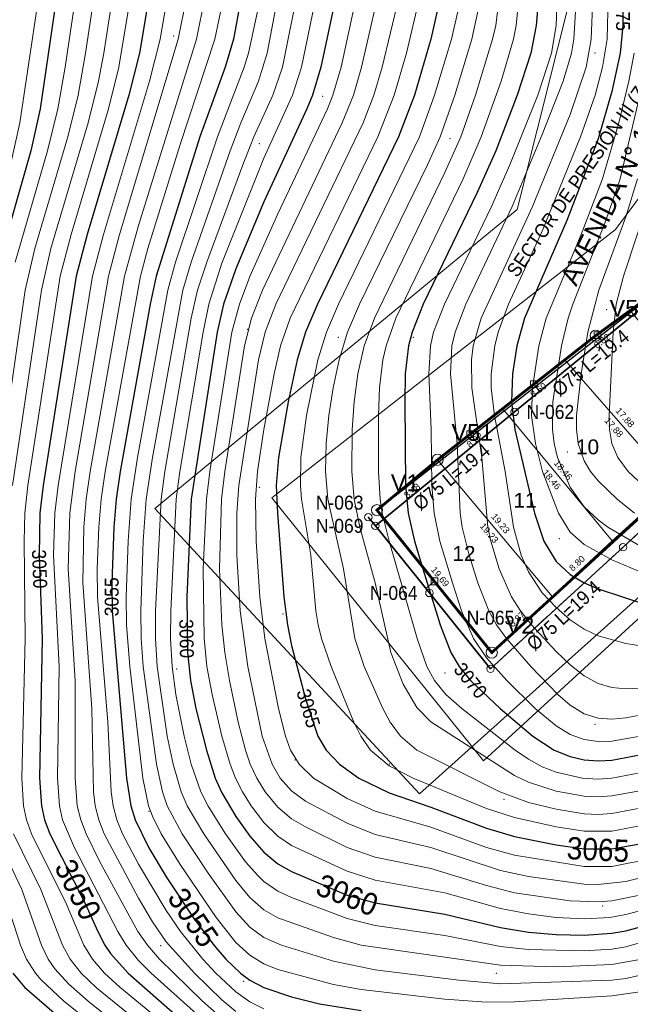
# Model space of a CAD drawing. Header units: metres. Extents: x 295850 to 310263, y 8095845 to 8104014.
# Tile 6 of 77: x 296013 to 296079, y 8096004 to 8096110. Entities that reach past the tile are written whole.
import ezdxf
from ezdxf.enums import TextEntityAlignment as Align

# ---------------------------------------------------------------- set-up
doc = ezdxf.new("R2010")
doc.units = ezdxf.units.M
doc.linetypes.add('CENTER', pattern=[5.08, 3.175, -0.635, 0.635, -0.635])
for name, color, linetype, lineweight in [('ALIN-AV1', 8, 'CENTER', 13), ('ALIN-C18', 8, 'CENTER', 13), ('ALIN-CSUR', 8, 'CENTER', 13), ('AP-CONEX', 150, 'Continuous', 18), ('AP-NODOS', 1, 'Continuous', 18), ('AP-NODOS-TXT', 1, 'Continuous', 18), ('AP-RED-075', 5, 'Continuous', 35), ('AP-RED-TXT', 5, 'Continuous', 18), ('AP-SECTORES-TXT', 211, 'Continuous', 18), ('C-TOPO-MAJR', 33, 'Continuous', 25), ('C-TOPO-MINR', 253, 'Continuous', 13), ('C-TOPO-PNTS', 8, 'Continuous', 9), ('C-TOPO-TEXT', 33, 'Continuous', 13), ('C-TOPO-TEXT-500', 33, 'Continuous', 13), ('LOTE', 7, 'Continuous', 18), ('LOTE_MEDIDAS', 8, 'Continuous', 13), ('LOTE_NUMERO', 8, 'Continuous', 13), ('MANZANA', 3, 'Continuous', 25), ('PERIMETRO', 1, 'Continuous', 35), ('RELIEVE_LIMITE', 6, 'Continuous', 18), ('VERTICES', 1, 'Continuous', 13), ('VIA_BORDE', 8, 'Continuous', 18), ('VIAS_NOMBRE', 5, 'Continuous', 18)]:
    doc.layers.add(name, color=color, linetype=linetype, lineweight=lineweight)
doc.styles.add('ARIAL', font='arial.ttf')

# ---------------------------------------------------------------- blocks, each defined once
blk = doc.blocks.new('PUNTOS_TOPOGRAFICOS')
at = {"layer": 'C-TOPO-PNTS'}
for p in [(296029.774, 8096108.262, 3051.648), (296075.153, 8096106.455, 3072.942), (296045.821, 8096101.779, 3060.428), (296039.02, 8096096.678, 3058.538), (296059.531, 8096097.21, 3067.444), (296077.385, 8096092.108, 3076.756), (296027.967, 8096082.65, 3055.05), (296076.428, 8096078.824, 3078.8), (296037.745, 8096076.699, 3062.29), (296047.522, 8096075.849, 3066.774), (296055.599, 8096075.849, 3070.326), (296072.177, 8096063.521, 3078.062), (296039.02, 8096059.695, 3064.539), (296071.327, 8096054.169, 3075.786), (296041.57, 8096046.092, 3065.156), (296030.093, 8096040.14, 3059.584), (296058.999, 8096039.715, 3069.59), (296075.153, 8096034.189, 3072.334), (296042.846, 8096030.363, 3064.466), (296053.048, 8096029.938, 3066.372), (296065.376, 8096026.112, 3066.94), (296027.117, 8096024.837, 3056.19), (296076.003, 8096014.635, 3062), (296028.392, 8096010.384, 3052.832), (296037.319, 8096006.558, 3055.268), (296064.526, 8096007.408, 3057.608)]:
    blk.add_point(p, dxfattribs=at)
blk = doc.blocks.new('CURVAS_NIVEL')
at = {"layer": 'C-TOPO-MAJR'}
for points, elevation in [([(296078.16, 8096113.92), (296078.15, 8096109.42), (296077.86, 8096106.42), (296076.99, 8096102.31), (296075.49, 8096097.21), (296072.14, 8096088.42), (296067.57, 8096077.92), (296066.74, 8096074.92), (296066.27, 8096071.92), (296066.16, 8096068.92), (296066.54, 8096065.92), (296068.66, 8096056.92), (296069.64, 8096053.92), (296070.99, 8096051.74), (296072.49, 8096050.33), (296073.99, 8096049.44), (296075.49, 8096048.79), (296085.99, 8096045.33)], 3075), ([(296069.07, 8096112.42), (296068.84, 8096109.42), (296068.26, 8096106.42), (296066.8, 8096101.92), (296064.47, 8096095.92), (296062.49, 8096091.42), (296056.65, 8096079.42), (296055.46, 8096076.42), (296055.07, 8096074.92), (296054.72, 8096071.92), (296054.68, 8096068.92), (296054.74, 8096059.92), (296055.03, 8096056.92), (296055.72, 8096053.92), (296056.61, 8096050.92), (296058.48, 8096044.92), (296059.65, 8096041.92), (296060.52, 8096040.42), (296061.76, 8096038.92), (296064.96, 8096035.92), (296068.47, 8096032.92), (296070.77, 8096031.42), (296072.49, 8096030.73), (296073.99, 8096030.38), (296075.49, 8096030.26), (296076.99, 8096030.35), (296079.99, 8096030.91)], 3070), ([(296058.5, 8096112.42), (296057.48, 8096107.92), (296055.71, 8096101.92), (296054.01, 8096097.42), (296045.27, 8096079.42), (296043.99, 8096076.42), (296043.1, 8096073.42), (296042.12, 8096068.92), (296041.07, 8096062.92), (296040.84, 8096059.92), (296040.96, 8096056.92), (296041.66, 8096047.92), (296042.04, 8096044.92), (296042.49, 8096042.67), (296043.99, 8096036.94), (296045.33, 8096032.92), (296046.22, 8096031.42), (296047.64, 8096029.92), (296049.72, 8096028.42), (296052.99, 8096026.84), (296057.49, 8096025.3), (296063.49, 8096023.02), (296066.49, 8096022.13), (296070.99, 8096021.25), (296073.99, 8096020.8), (296076.99, 8096020.8), (296079.99, 8096021.33)], 3065), ([(296049.47, 8096122.92), (296045.64, 8096104.92), (296044.75, 8096101.92), (296044.14, 8096100.42), (296039.49, 8096090.44), (296036.49, 8096083.23), (296035.16, 8096079.42), (296034.49, 8096076.42), (296031.68, 8096058.42), (296031.19, 8096047.92), (296031.26, 8096041.92), (296031.61, 8096038.92), (296032.19, 8096035.92), (296033.31, 8096031.42), (296034.27, 8096028.42), (296034.99, 8096026.82), (296036.49, 8096024.3), (296037.99, 8096022.17), (296039.49, 8096020.43), (296040.99, 8096019.18), (296042.49, 8096018.35), (296048.49, 8096015.83), (296051.49, 8096014.99), (296058.99, 8096013.79), (296064.99, 8096012.34), (296067.99, 8096011.84), (296070.99, 8096011.59), (296073.99, 8096011.5), (296076.99, 8096011.72), (296078.49, 8096011.99), (296099.49, 8096017.67)], 3060), ([(296040.91, 8096133.42), (296036.22, 8096107.92), (296035.33, 8096104.92), (296032.62, 8096097.42), (296027.89, 8096082.42), (296027.25, 8096079.42), (296024.02, 8096061.42), (296023.59, 8096058.42), (296023.35, 8096055.42), (296023.12, 8096049.42), (296023.15, 8096046.42), (296024.72, 8096028.42), (296025.16, 8096025.42), (296025.63, 8096023.92), (296027.1, 8096020.92), (296028.99, 8096017.8), (296031.9, 8096013.42), (296034.1, 8096010.42), (296035.39, 8096008.92), (296037, 8096007.42), (296037.99, 8096006.68), (296039.49, 8096005.87), (296042.49, 8096004.87), (296045.49, 8096004.13), (296049.99, 8096003.42)], 3055), ([(296029.63, 8096127.42), (296026.09, 8096106.42), (296024.96, 8096101.92), (296020.48, 8096086.92), (296019.3, 8096082.42), (296015.72, 8096059.92), (296015.37, 8096056.92), (296015.3, 8096052.42), (296015.63, 8096043.42), (296015.35, 8096028.42), (296015.54, 8096025.42), (296015.89, 8096023.92), (296016.44, 8096022.42), (296020.24, 8096014.92), (296021.61, 8096011.92), (296022.38, 8096010.42), (296022.99, 8096009.53), (296024.87, 8096007.42), (296036.49, 8095997.24)], 3050), ([(296019.56, 8096128.92), (296015.42, 8096100.42), (296014.41, 8096095.92), (296010.96, 8096083.92)], 3045), ([(296012.46, 8096007.42), (296013.72, 8096005.92), (296017.19, 8096002.92)], 3045)]:
    blk.add_lwpolyline(points, dxfattribs=dict(at, elevation=elevation))
at = {"layer": 'C-TOPO-MINR'}
for points, elevation in [([(296081.22, 8096091.42), (296078.22, 8096082.42), (296077.45, 8096079.42), (296077.13, 8096076.42), (296076.7, 8096067.42), (296076.72, 8096065.92), (296076.98, 8096064.42), (296077.64, 8096062.92), (296078.74, 8096061.42), (296081.49, 8096058.82)], 3079), ([(296079.74, 8096092.92), (296078.49, 8096088.83), (296075.59, 8096080.92), (296074.38, 8096076.42), (296073.69, 8096071.92), (296073.18, 8096067.42), (296073.16, 8096065.92), (296073.35, 8096064.42), (296073.99, 8096062.55), (296074.68, 8096061.42), (296075.49, 8096060.39), (296077.54, 8096058.42), (296079.42, 8096056.92)], 3078), ([(296080.34, 8096103.42), (296077.89, 8096092.92), (296076.34, 8096088.42), (296072.77, 8096079.42), (296072.27, 8096077.92), (296071.55, 8096074.92), (296070.64, 8096068.92), (296070.58, 8096065.92), (296070.77, 8096064.42), (296071.14, 8096062.92), (296072.49, 8096059.73), (296073.99, 8096057.62), (296075.49, 8096056.21), (296076.55, 8096055.42), (296079.99, 8096053.41)], 3077), ([(296079.39, 8096106.42), (296078.81, 8096103.42), (296077.73, 8096098.92), (296075.97, 8096092.92), (296073.67, 8096086.92), (296069.91, 8096077.92), (296069.13, 8096074.92), (296068.42, 8096070.42), (296068.33, 8096067.42), (296068.74, 8096064.42), (296069.52, 8096061.42), (296071.22, 8096056.92), (296072.49, 8096054.89), (296073.99, 8096053.54), (296076.99, 8096051.92), (296084.49, 8096048.74)], 3076), ([(296076.59, 8096112.42), (296076.47, 8096107.92), (296075.99, 8096104.92), (296075.18, 8096101.92), (296073.6, 8096097.42), (296069.49, 8096087.27), (296065.84, 8096079.42), (296064.75, 8096076.42), (296064.38, 8096074.92), (296064, 8096071.92), (296064, 8096070.42), (296064.33, 8096067.42), (296065.49, 8096061.42), (296066.39, 8096055.42), (296067.21, 8096052.42), (296067.99, 8096050.62), (296069.49, 8096048.37), (296070.99, 8096046.76), (296072.49, 8096045.46), (296073.99, 8096044.45), (296075.49, 8096043.73), (296078.49, 8096042.9), (296082.99, 8096042.17)], 3074), ([(296074.92, 8096112.42), (296074.76, 8096107.92), (296074.23, 8096104.92), (296072.49, 8096099.84), (296068.45, 8096089.92), (296062.92, 8096077.92), (296062.05, 8096074.92), (296061.85, 8096073.42), (296061.9, 8096070.42), (296062.97, 8096062.92), (296063.64, 8096055.42), (296063.95, 8096053.92), (296064.84, 8096050.92), (296066.17, 8096047.92), (296067.13, 8096046.42), (296068.32, 8096044.92), (296070.99, 8096042.03), (296072.49, 8096040.6), (296073.99, 8096039.42), (296075.49, 8096038.59), (296076.99, 8096038.16), (296078.49, 8096038.03), (296079.99, 8096038.08)], 3073), ([(296073.08, 8096110.92), (296072.87, 8096107.92), (296072.62, 8096106.42), (296071.74, 8096103.42), (296069.49, 8096097.68), (296066.26, 8096089.92), (296061.24, 8096079.42), (296060.09, 8096076.42), (296059.75, 8096074.92), (296059.61, 8096071.92), (296060.31, 8096064.42), (296060.64, 8096056.92), (296060.87, 8096055.42), (296061.61, 8096052.42), (296062.55, 8096049.42), (296063.74, 8096046.42), (296064.57, 8096044.92), (296065.63, 8096043.42), (296068.24, 8096040.42), (296071.15, 8096037.42), (296072.49, 8096036.26), (296073.99, 8096035.34), (296075.49, 8096034.86), (296076.99, 8096034.75), (296078.49, 8096034.9), (296081.49, 8096035.48)], 3072), ([(296071.21, 8096115.42), (296070.99, 8096109.42), (296070.49, 8096106.42), (296069.02, 8096101.92), (296066.01, 8096094.42), (296064.03, 8096089.92), (296058.94, 8096079.42), (296057.78, 8096076.42), (296057.45, 8096074.92), (296057.28, 8096071.92), (296057.53, 8096065.92), (296057.6, 8096059.92), (296057.83, 8096056.92), (296058.46, 8096053.92), (296059.8, 8096049.42), (296060.79, 8096046.42), (296062.08, 8096043.42), (296063.49, 8096041.34), (296065.66, 8096038.92), (296068.73, 8096035.92), (296070.99, 8096034.03), (296072.49, 8096033.11), (296073.99, 8096032.57), (296075.49, 8096032.35), (296076.99, 8096032.39), (296080.03, 8096032.92)], 3071), ([(296066.96, 8096112.42), (296066.66, 8096109.42), (296066.38, 8096107.92), (296065.06, 8096103.42), (296062.9, 8096097.42), (296060.95, 8096092.92), (296053.7, 8096077.92), (296052.66, 8096074.92), (296052.33, 8096073.42), (296051.97, 8096070.42), (296051.84, 8096067.42), (296051.84, 8096061.42), (296052.02, 8096058.42), (296052.25, 8096056.92), (296052.98, 8096053.92), (296056.01, 8096043.42), (296057.05, 8096040.42), (296057.88, 8096038.92), (296059.11, 8096037.42), (296060.83, 8096035.92), (296066.57, 8096031.42), (296067.99, 8096030.44), (296069.49, 8096029.63), (296070.99, 8096029.05), (296073.78, 8096028.42), (296075.49, 8096028.31), (296076.99, 8096028.41), (296079.99, 8096028.97)], 3069), ([(296064.86, 8096112.42), (296064.47, 8096109.42), (296064.14, 8096107.92), (296062.31, 8096101.92), (296060.7, 8096097.42), (296058.99, 8096093.57), (296051.41, 8096077.92), (296050.31, 8096074.92), (296049.62, 8096071.92), (296049.21, 8096068.92), (296049.01, 8096065.92), (296048.98, 8096061.42), (296049.21, 8096058.42), (296049.82, 8096055.42), (296051.48, 8096049.42), (296053.18, 8096041.92), (296054.49, 8096038.52), (296055.99, 8096036.01), (296057.49, 8096034.48), (296066.49, 8096028.69), (296067.99, 8096027.97), (296070.99, 8096027.01), (296073.99, 8096026.47), (296075.49, 8096026.4), (296076.99, 8096026.5), (296079.99, 8096027.05)], 3068), ([(296062.56, 8096110.92), (296061.91, 8096107.92), (296060.08, 8096101.92), (296058.48, 8096097.42), (296057.14, 8096094.42), (296049.81, 8096079.42), (296048.52, 8096076.42), (296047.6, 8096073.42), (296046.97, 8096070.42), (296046.5, 8096067.42), (296046.22, 8096064.42), (296046.15, 8096061.42), (296046.39, 8096058.42), (296048.07, 8096050.92), (296049.3, 8096043.42), (296050.29, 8096040.42), (296052.3, 8096035.92), (296053.11, 8096034.42), (296054.2, 8096032.92), (296055.97, 8096031.42), (296064.91, 8096026.92), (296067.99, 8096025.8), (296070.99, 8096025.07), (296073.99, 8096024.58), (296075.49, 8096024.51), (296076.99, 8096024.6), (296081.49, 8096025.48)], 3067), ([(296060.4, 8096110.92), (296059.7, 8096107.92), (296057.89, 8096101.92), (296056.25, 8096097.42), (296047.54, 8096079.42), (296046.25, 8096076.42), (296045.33, 8096073.42), (296044.08, 8096067.42), (296043.48, 8096062.92), (296043.44, 8096059.92), (296043.57, 8096058.42), (296044.55, 8096052.42), (296045.1, 8096046.42), (296045.35, 8096044.92), (296045.71, 8096043.42), (296046.75, 8096040.42), (296049.19, 8096034.42), (296049.94, 8096032.92), (296050.98, 8096031.42), (296052.99, 8096029.73), (296055.59, 8096028.42), (296063.49, 8096025.16), (296066.49, 8096024.16), (296070.99, 8096023.17), (296073.99, 8096022.7), (296076.99, 8096022.7), (296081.49, 8096023.57)], 3066), ([(296056.28, 8096112.42), (296054.86, 8096106.42), (296053.54, 8096101.92), (296051.76, 8096097.42), (296042.34, 8096077.92), (296041.3, 8096074.92), (296040.61, 8096071.92), (296039.49, 8096065.94), (296038.82, 8096061.42), (296038.6, 8096058.42), (296038.67, 8096053.92), (296039.06, 8096047.92), (296039.62, 8096043.42), (296041.06, 8096035.92), (296041.82, 8096032.92), (296042.36, 8096031.42), (296043.3, 8096029.92), (296044.83, 8096028.42), (296048.49, 8096026.21), (296051.49, 8096024.85), (296057.49, 8096023.12), (296063.49, 8096020.96), (296066.49, 8096020.12), (296073.99, 8096018.9), (296076.99, 8096018.91), (296081.49, 8096019.79)], 3064), ([(296054.03, 8096112.42), (296052.24, 8096104.92), (296051.34, 8096101.92), (296050.19, 8096098.92), (296040.78, 8096079.42), (296039.65, 8096076.42), (296038.94, 8096073.42), (296036.81, 8096059.92), (296036.6, 8096056.92), (296036.6, 8096052.42), (296036.96, 8096046.42), (296037.77, 8096040.42), (296039.31, 8096032.92), (296040.38, 8096029.92), (296041.27, 8096028.42), (296042.49, 8096027.06), (296043.99, 8096025.95), (296048.49, 8096023.56), (296051.49, 8096022.36), (296057.49, 8096020.93), (296064.99, 8096018.46), (296067.99, 8096017.81), (296073.99, 8096016.99), (296075.49, 8096016.95), (296078.49, 8096017.28), (296108.49, 8096024.72)], 3063), ([(296052.42, 8096115.42), (296050.02, 8096104.92), (296049.14, 8096101.92), (296047.94, 8096098.92), (296039.34, 8096080.92), (296038.18, 8096077.92), (296037.43, 8096074.92), (296035.31, 8096061.42), (296034.95, 8096058.42), (296034.74, 8096050.92), (296034.97, 8096044.92), (296035.3, 8096041.92), (296035.79, 8096038.92), (296036.74, 8096034.42), (296037.53, 8096031.42), (296038.04, 8096029.92), (296038.73, 8096028.42), (296039.63, 8096026.92), (296040.99, 8096025.28), (296042.49, 8096024.04), (296043.99, 8096023.16), (296048.49, 8096020.96), (296051.49, 8096019.89), (296057.49, 8096018.69), (296063.49, 8096016.86), (296066.49, 8096016.08), (296072.49, 8096015.2), (296075.49, 8096015.09), (296076.99, 8096015.22), (296079.99, 8096015.82)], 3062), ([(296051.38, 8096121.42), (296047.81, 8096104.92), (296046.93, 8096101.92), (296046.36, 8096100.42), (296040.99, 8096089.15), (296037.99, 8096082.41), (296036.86, 8096079.42), (296036.06, 8096076.42), (296033.68, 8096061.42), (296033.31, 8096058.42), (296032.96, 8096050.92), (296033.06, 8096043.42), (296033.37, 8096040.42), (296033.92, 8096037.42), (296034.99, 8096032.92), (296035.87, 8096029.92), (296036.45, 8096028.42), (296037.21, 8096026.92), (296038.15, 8096025.42), (296039.49, 8096023.65), (296040.99, 8096022.18), (296042.49, 8096021.17), (296048.49, 8096018.39), (296051.49, 8096017.43), (296058.99, 8096016.07), (296064.99, 8096014.39), (296067.99, 8096013.8), (296070.99, 8096013.43), (296073.99, 8096013.26), (296076.75, 8096013.42), (296078.49, 8096013.73), (296099.49, 8096019.25)], 3061), ([(296047.57, 8096124.42), (296043.55, 8096104.92), (296042.59, 8096101.92), (296039.49, 8096095.12), (296034.99, 8096083.83), (296033.56, 8096079.42), (296032.96, 8096076.42), (296030.46, 8096061.42), (296030.06, 8096058.42), (296029.47, 8096046.42), (296029.45, 8096043.42), (296029.62, 8096040.42), (296030.03, 8096037.42), (296030.93, 8096032.92), (296031.68, 8096029.92), (296032.73, 8096026.92), (296033.49, 8096025.4), (296035.38, 8096022.42), (296037.54, 8096019.42), (296038.86, 8096017.92), (296039.49, 8096017.29), (296040.99, 8096016.25), (296042.49, 8096015.55), (296048.49, 8096013.3), (296051.49, 8096012.57), (296058.99, 8096011.46), (296064.99, 8096010.31), (296067.99, 8096009.96), (296073.99, 8096009.81), (296076.99, 8096010.02), (296078.49, 8096010.27), (296089.5, 8096013.42)], 3059), ([(296045.41, 8096124.42), (296041.5, 8096104.92), (296040.45, 8096101.92), (296038.43, 8096097.42), (296037.25, 8096094.42), (296033.35, 8096083.92), (296032.37, 8096080.92), (296031.69, 8096077.92), (296028.85, 8096061.42), (296028.44, 8096058.42), (296027.84, 8096046.42), (296027.83, 8096043.42), (296028.02, 8096040.42), (296029.1, 8096032.92), (296029.73, 8096029.92), (296030.58, 8096026.92), (296031.24, 8096025.42), (296033.02, 8096022.42), (296036.49, 8096017.39), (296037.99, 8096015.56), (296039.49, 8096014.24), (296040.99, 8096013.38), (296046.99, 8096011.25), (296049.99, 8096010.43), (296064.99, 8096008.3), (296070.99, 8096008.12), (296076.99, 8096008.34), (296079.99, 8096008.89)], 3058), ([(296044.94, 8096133.42), (296039.87, 8096106.42), (296038.93, 8096103.42), (296037.02, 8096098.92), (296035.89, 8096095.92), (296031.67, 8096083.92), (296030.78, 8096080.92), (296027.5, 8096062.92), (296026.83, 8096058.42), (296026.52, 8096053.92), (296026.24, 8096046.42), (296026.29, 8096043.42), (296026.52, 8096040.42), (296027.93, 8096029.92), (296028.58, 8096026.92), (296029.09, 8096025.42), (296030.69, 8096022.42), (296033.49, 8096018.2), (296036.49, 8096014.01), (296037.99, 8096012.38), (296039.49, 8096011.27), (296041.39, 8096010.42), (296046.99, 8096008.7), (296051.49, 8096007.77), (296060.49, 8096006.66), (296064.99, 8096006.29), (296076.99, 8096006.66), (296078.49, 8096006.85), (296081, 8096007.42)], 3057), ([(296038.8, 8096110.92), (296037.85, 8096106.42), (296037.39, 8096104.92), (296034.51, 8096097.42), (296029.99, 8096083.92), (296029.17, 8096080.92), (296025.89, 8096062.92), (296025.21, 8096058.42), (296024.89, 8096053.92), (296024.68, 8096047.92), (296024.72, 8096044.92), (296025.07, 8096040.42), (296026.45, 8096028.42), (296027.08, 8096025.42), (296027.49, 8096024.31), (296028.43, 8096022.42), (296030.49, 8096019.11), (296034.37, 8096013.42), (296036.49, 8096010.72), (296037.99, 8096009.35), (296039.49, 8096008.44), (296040.99, 8096007.83), (296046.99, 8096006.2), (296049.99, 8096005.66), (296058.99, 8096004.64), (296063.49, 8096004.29), (296066.49, 8096004.33), (296076.99, 8096004.98), (296079.99, 8096005.42)], 3056), ([(296035.14, 8096112.42), (296034.22, 8096107.92), (296030.49, 8096096.61), (296027.01, 8096085.42), (296026.2, 8096082.42), (296022.41, 8096061.42), (296021.98, 8096058.42), (296021.73, 8096055.42), (296021.56, 8096050.92), (296021.58, 8096047.92), (296022.7, 8096034.42), (296023.05, 8096026.92), (296023.26, 8096025.42), (296023.67, 8096023.92), (296024.28, 8096022.42), (296025.99, 8096019.15), (296028.99, 8096014.16), (296030.52, 8096011.92), (296032.93, 8096008.92), (296034.32, 8096007.42), (296036.49, 8096005.42), (296037.99, 8096004.35), (296039.49, 8096003.58)], 3054), ([(296033.16, 8096112.42), (296032.23, 8096107.92), (296025.99, 8096087.88), (296024.49, 8096082.42), (296020.8, 8096061.42), (296020.36, 8096058.42), (296020.11, 8096055.42), (296020.01, 8096049.42), (296020.99, 8096035.92), (296021.16, 8096026.92), (296021.35, 8096025.42), (296021.73, 8096023.92), (296022.31, 8096022.42), (296025.99, 8096015.5), (296027.49, 8096012.95), (296028.99, 8096010.81), (296032.02, 8096007.42), (296034.99, 8096004.54), (296036.49, 8096003.28)], 3053), ([(296031.16, 8096112.42), (296030.26, 8096107.92), (296023.96, 8096086.92), (296022.77, 8096082.42), (296019.19, 8096061.42), (296018.6, 8096056.92), (296018.44, 8096050.92), (296019.19, 8096038.92), (296019.19, 8096028.42), (296019.41, 8096025.42), (296019.78, 8096023.92), (296020.35, 8096022.42), (296021.85, 8096019.42), (296025.93, 8096011.92), (296026.96, 8096010.42), (296028.25, 8096008.92), (296032.91, 8096004.42), (296036.49, 8096001.24)], 3052), ([(296031.93, 8096128.92), (296028.32, 8096107.92), (296027.17, 8096103.42), (296022.22, 8096086.92), (296021.03, 8096082.42), (296017.34, 8096059.92), (296016.98, 8096056.92), (296016.86, 8096052.42), (296017.44, 8096040.42), (296017.27, 8096028.42), (296017.48, 8096025.42), (296017.83, 8096023.92), (296019.1, 8096020.92), (296023.76, 8096011.92), (296024.67, 8096010.42), (296025.99, 8096008.78), (296027.37, 8096007.42), (296036.49, 8095999.23)], 3051), ([(296027.6, 8096127.42), (296023.89, 8096104.92), (296022.76, 8096100.42), (296018.74, 8096086.92), (296017.56, 8096082.42), (296014.09, 8096059.92), (296013.76, 8096056.92), (296013.67, 8096053.92), (296013.81, 8096043.42), (296013.42, 8096028.42), (296013.6, 8096025.42), (296013.94, 8096023.92), (296014.48, 8096022.42), (296018.2, 8096014.92), (296020.11, 8096010.42), (296021.03, 8096008.92), (296022.34, 8096007.42), (296024, 8096005.92), (296030.49, 8096000.57)], 3049), ([(296025.29, 8096125.92), (296022.26, 8096106.42), (296021.7, 8096103.42), (296020.57, 8096098.92), (296016.57, 8096085.42), (296015.54, 8096080.92), (296012.44, 8096059.92)], 3048), ([(296012.53, 8096022.42), (296015.47, 8096016.42), (296017.83, 8096010.42), (296018.64, 8096008.92), (296019.83, 8096007.42), (296021.49, 8096005.84), (296030.49, 8095998.54)], 3048), ([(296023.24, 8096125.92), (296020.3, 8096106.42), (296019.5, 8096101.92), (296018.38, 8096097.42), (296014.83, 8096085.42), (296013.8, 8096080.92), (296010.96, 8096061.42)], 3047), ([(296010.57, 8096022.42), (296013.43, 8096016.42), (296015.56, 8096010.42), (296016.28, 8096008.92), (296016.99, 8096007.9), (296018.49, 8096006.25), (296020.58, 8096004.42), (296030.49, 8095996.49)], 3047), ([(296021.43, 8096127.42), (296018.11, 8096104.92), (296017.31, 8096100.42), (296016.19, 8096095.92), (296012.7, 8096083.92)], 3046), ([(296011.35, 8096016.42), (296013.3, 8096010.42), (296013.93, 8096008.92), (296014.89, 8096007.42), (296015.49, 8096006.74), (296017.97, 8096004.42), (296030.49, 8095994.44)], 3046), ([(296016.11, 8096118.42), (296013.23, 8096098.92), (296012.21, 8096094.42)], 3044)]:
    blk.add_lwpolyline(points, dxfattribs=dict(at, elevation=elevation))
at = {"layer": 'C-TOPO-TEXT', "style": 'ARIAL', "width": 0.9}
for s, rotation, p in [('3065', -2.9427, (296075.49, 8096020.73)), ('3050', -62.5407, (296019.49, 8096016.42)), ('3060', -21.7233, (296048.49, 8096015.83)), ('3055', -55.7979, (296031.9, 8096013.42))]:
    blk.add_text(s, height=2.4, rotation=rotation, dxfattribs=at).set_placement(p, align=Align.MIDDLE_CENTER)
at = {"layer": 'C-TOPO-TEXT-500', "style": 'ARIAL', "width": 0.9}
for s, rotation, p in [('3075', -89.8705, (296078.18, 8096110.92)), ('3050', -87.8911, (296015.35, 8096050.92)), ('3055', 89.8645, (296023.11, 8096047.92)), ('3060', -88.9884, (296031.18, 8096043.42)), ('3070', -50.4813, (296061.76, 8096038.92)), ('3065', -73.569, (296044.3, 8096035.92))]:
    blk.add_text(s, height=1.5, rotation=rotation, dxfattribs=at).set_placement(p, align=Align.MIDDLE_CENTER)
blk = doc.blocks.new('NODO')
blk.add_circle((0, 0), 0.5)
blk = doc.blocks.new('CONEX')
blk.add_lwpolyline([(-0.3, -0.3), (0.3, -0.3), (0.3, 0.3), (-0.3, 0.3)], close=True)

msp = doc.modelspace()

# ---------------------------------------------------------------- linework, layer by layer
at = {"layer": 'ALIN-AV1'}
msp.add_lwpolyline([(296051.51, 8096055.56), (296081.5, 8096080.08), (296087.39, 8096089.54), (296096.96, 8096109.61), (296099.32, 8096116.43), (296102.38, 8096123.83), (296096.41, 8096135.43), (296113.51, 8096169.3), (296116.89, 8096177.07), (296133.31, 8096210.69), (296148.81, 8096212.31), (296165.82, 8096246.01), (296169.62, 8096253.77), (296185.45, 8096286.96), (296187.06, 8096296.12), (296203.57, 8096329.65), (296208.56, 8096339.97), (296224.9, 8096373.67), (296229.98, 8096383.84), (296247.18, 8096418.69)], dxfattribs=at)
at = {"layer": 'ALIN-C18'}
msp.add_lwpolyline([(296063.91, 8096040.18), (296121.01, 8096092.54), (296131.43, 8096109.19), (296135.89, 8096116.49), (296152.65, 8096150.19), (296162.55, 8096154.42), (296179.05, 8096187.44), (296188.09, 8096192.99), (296197.71, 8096210.52), (296200.67, 8096208.8), (296213.79, 8096221.84), (296222.82, 8096228.93), (296230.88, 8096245.24), (296234.74, 8096242.36), (296246.53, 8096256.38), (296255.97, 8096262.44), (296266.42, 8096276.29), (296277.11, 8096294.04), (296284.84, 8096302.34), (296295.57, 8096317.14), (296304.33, 8096334.42), (296313.85, 8096342.89), (296333.91, 8096375.93)], dxfattribs=at)
at = {"layer": 'ALIN-CSUR'}
msp.add_lwpolyline([(296050.75, 8096056.5), (296063.91, 8096040.18)], dxfattribs=at)
at = {"layer": 'AP-CONEX'}
for p, q in [((296075.43, 8096076.09), (296075.91, 8096075.51)), ((296068.57, 8096070.8), (296069.2, 8096070.03)), ((296061.72, 8096065.42), (296062.46, 8096064.51)), ((296057.87, 8096049.59), (296056.93, 8096048.83))]:
    msp.add_line(p, q, dxfattribs=at)
at = {"layer": 'AP-RED-075'}
for points in [[(296097.34, 8096133.63), (296102.38, 8096123.83), (296099.32, 8096116.43), (296096.96, 8096109.61), (296092.18, 8096099.57), (296087.39, 8096089.54), (296081.5, 8096080.08), (296066.51, 8096067.82), (296051.51, 8096055.56)], [(296063.91, 8096040.18), (296078.19, 8096053.27), (296092.46, 8096066.36), (296106.74, 8096079.45), (296112.34, 8096084.59)], [(296051.51, 8096055.56), (296050.75, 8096056.5)], [(296051.51, 8096055.56), (296057.33, 8096048.34), (296063.91, 8096040.18)]]:
    msp.add_lwpolyline(points, dxfattribs=at)
at = {"layer": 'LOTE'}
for points in [[(296083.18, 8096081.8), (296099.17, 8096074.01), (296089.78, 8096065.55), (296078.94, 8096078.75)], [(296078.94, 8096078.75), (296089.78, 8096065.55), (296083.68, 8096059.96), (296071.92, 8096073.42)], [(296071.92, 8096073.42), (296083.68, 8096059.96), (296077, 8096053.95), (296065.23, 8096068.17)], [(296065.23, 8096068.17), (296077, 8096053.95), (296070.56, 8096047.94), (296058.21, 8096062.67)], [(296058.21, 8096062.67), (296070.56, 8096047.94), (296064.05, 8096041.92), (296051.69, 8096057.25)]]:
    msp.add_lwpolyline(points, close=True, dxfattribs=at)
at = {"layer": 'MANZANA', "const_width": 0.15}
msp.add_lwpolyline([(296103.49, 8096123.37), (296130.41, 8096109.83), (296120.08, 8096093.32), (296064.05, 8096041.92), (296051.69, 8096057.25), (296083.18, 8096081.8), (296088.42, 8096088.91), (296098.07, 8096109.15), (296100.44, 8096116.01)], close=True, dxfattribs=at)
at = {"layer": 'PERIMETRO', "const_width": 0.3}
msp.add_lwpolyline([(296106.52, 8096130.72), (296088.42, 8096088.92), (296083.17, 8096081.81), (296075.24, 8096076.03), (296058.21, 8096062.67), (296051.68, 8096057.25), (296064.05, 8096041.92), (296099.18, 8096074.01), (296120.08, 8096093.31), (296134.46, 8096116.3)], dxfattribs=at)
at = {"layer": 'RELIEVE_LIMITE'}
msp.add_lwpolyline([(296115.65, 8096366.01), (296176.97, 8096325.37), (296108.69, 8096234.14), (296106.18, 8096184.14), (296077.64, 8096132.8), (296066.78, 8096089.62), (296027.77, 8096057.44), (296056.25, 8096026.73), (296130.24, 8096093.04), (296162.96, 8096140.44), (296205.7, 8096196.48), (296276.91, 8096267.41), (296355.03, 8096375.38), (296177.49, 8096464.04)], close=True, dxfattribs=at)
at = {"layer": 'VERTICES'}
for centre in [(296075.24, 8096076.03), (296058.21, 8096062.67), (296051.68, 8096057.25), (296064.05, 8096041.92)]:
    msp.add_circle(centre, 0.6, dxfattribs=at)
at = {"layer": 'VIA_BORDE'}
msp.add_lwpolyline([(296130.41, 8096109.83), (296103.49, 8096123.37), (296100.44, 8096116.01), (296098.07, 8096109.15), (296088.42, 8096088.91), (296083.18, 8096081.8), (296051.69, 8096057.25), (296064.05, 8096041.92), (296120.08, 8096093.32), (296130.41, 8096109.83)], close=True, dxfattribs=at)
msp.add_lwpolyline([(296142.05, 8096113.62), (296138.46, 8096106.41), (296137.88, 8096106.69), (296126.29, 8096088.16), (296063.17, 8096030.27), (296040.36, 8096058.56), (296077.39, 8096087.44), (296077.39, 8096087.44), (296081.53, 8096093.05), (296090.66, 8096112.19)], dxfattribs=at)

# ---------------------------------------------------------------- block references
at = {"layer": 'AP-CONEX', "xscale": 1.2, "yscale": 1.2}
for p in [(296075.43, 8096076.09), (296068.57, 8096070.8), (296061.72, 8096065.42), (296057.87, 8096049.59)]:
    msp.add_blockref('CONEX', p, dxfattribs=at)
at = {"layer": 'AP-NODOS', "xscale": 0.8, "yscale": 0.8}
for p in [(296066.51, 8096067.82), (296050.75, 8096056.5), (296051.51, 8096055.56), (296078.19, 8096053.27), (296057.33, 8096048.34), (296063.91, 8096040.18)]:
    msp.add_blockref('NODO', p, dxfattribs=at)
at = {"layer": 'C-TOPO-MAJR'}
msp.add_blockref('CURVAS_NIVEL', (0, 0), dxfattribs=at)
at = {"layer": 'C-TOPO-PNTS'}
msp.add_blockref('PUNTOS_TOPOGRAFICOS', (0, 0), dxfattribs=at)

# ---------------------------------------------------------------- texts
at = {"layer": 'AP-NODOS-TXT', "style": 'ARIAL', "width": 0.9}
for s, p in [('N-062', (296070.36, 8096067.82)), ('N-063', (296047.66, 8096058.06)), ('N-069', (296047.66, 8096055.56)), ('N-064', (296053.49, 8096048.34)), ('N-065', (296063.91, 8096045.68))]:
    msp.add_text(s, height=1.5, dxfattribs=at).set_placement(p, align=Align.MIDDLE_CENTER)
at = {"layer": 'AP-RED-TXT', "style": 'ARIAL', "width": 0.9}
for rotation, p in [(39.2795, (296074.7, 8096073.1)), (39.2795, (296059.71, 8096060.84)), (42.5253, (296071.8, 8096045.91))]:
    msp.add_text('Ø75 L=19.4', height=1.5, rotation=rotation, dxfattribs=at).set_placement(p, align=Align.MIDDLE_CENTER)
at = {"layer": 'AP-SECTORES-TXT', "style": 'ARIAL', "width": 0.9}
msp.add_text('SECTOR DE PRESIÓN III (ZONA BAJA)  HGL 3109.00', height=1.5, rotation=55, dxfattribs=at).set_placement((296079.54, 8096101.72), align=Align.MIDDLE_CENTER)
at = {"layer": 'LOTE_MEDIDAS', "style": 'ARIAL'}
for s, rotation, p in [('8.82', 37.2066, (296075.91, 8096075.45)), ('8.50', 38.1321, (296069.07, 8096070.17)), ('17.88', -48.8465, (296078.4, 8096067.22)), ('17.88', 311.1535, (296077.2, 8096066.16)), ('8.92', 38.0722, (296062.21, 8096064.79)), ('18.46', -50.4033, (296071.73, 8096061.57)), ('18.46', 309.5967, (296070.5, 8096060.55)), ('8.48', 39.7398, (296055.46, 8096059.34)), ('19.23', -50.0076, (296065, 8096055.82)), ('19.23', 309.9924, (296063.77, 8096054.79)), ('8.80', 43.0587, (296073.23, 8096051.53)), ('19.69', -51.1162, (296058.49, 8096050.09)), ('8.87', 42.686, (296066.76, 8096045.52))]:
    msp.add_text(s, height=0.7, rotation=rotation, dxfattribs=at).set_placement(p, align=Align.MIDDLE_CENTER)
at = {"layer": 'LOTE_NUMERO', "style": 'ARIAL'}
for s, p in [('10', (296074.36, 8096064.06)), ('11', (296067.63, 8096058.31)), ('12', (296061.05, 8096052.59))]:
    msp.add_text(s, height=1.6, dxfattribs=at).set_placement(p, align=Align.MIDDLE_CENTER)
at = {"layer": 'VERTICES', "style": 'ARIAL'}
for s, p in [('V50', (296076.74, 8096077.53)), ('V51', (296059.71, 8096064.17)), ('V1', (296053.18, 8096058.75)), ('V2', (296065.55, 8096043.42))]:
    msp.add_text(s, height=1.8, dxfattribs=at).set_placement(p, align=Align.BOTTOM_LEFT)
at = {"layer": 'VIAS_NOMBRE', "style": 'ARIAL'}
msp.add_text('AVENIDA N° 1', height=2, rotation=63.2119, dxfattribs=at).set_placement((296076.42, 8096089.96), align=Align.MIDDLE_CENTER)

doc.saveas('drawing.dxf')
